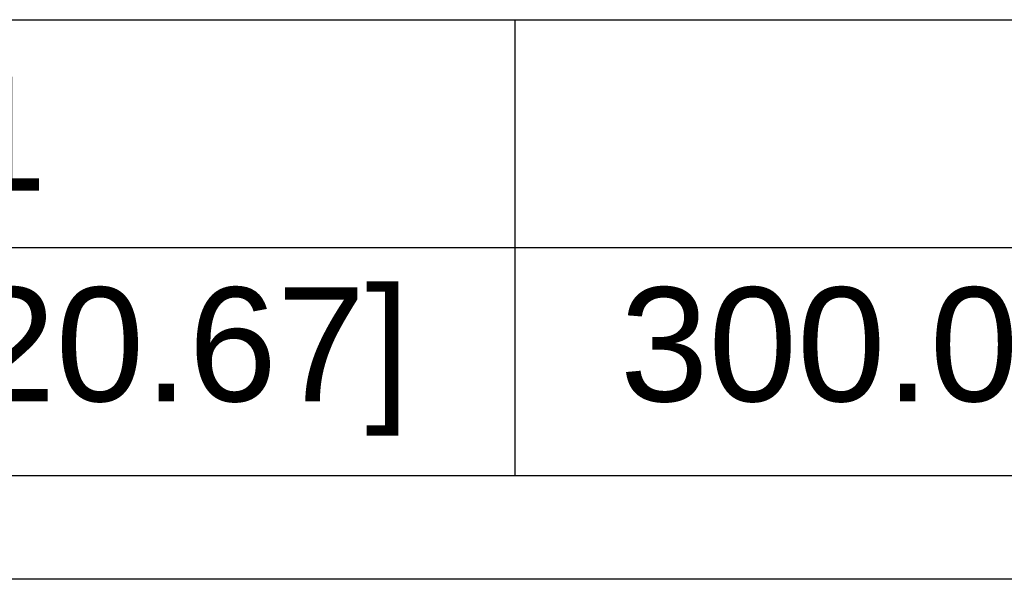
# Model space of a CAD drawing. Header units: millimetres. Extents: x 0 to 2125, y 1 to 1486.
# Tile 23 of 55: x 661 to 769, y 262 to 324. Entities that reach past the tile are written whole.
import ezdxf

# ---------------------------------------------------------------- set-up
doc = ezdxf.new("R2010")
doc.units = ezdxf.units.MM
doc.header["$LTSCALE"] = 77.505185
doc.layers.get('0').update_dxf_attribs({"linetype": 'CONTINUOUS'})
doc.layers.add('DF', color=3, linetype='CONTINUOUS')
doc.styles.get("Standard").update_dxf_attribs({"font": 'arial.ttf'})

msp = doc.modelspace()

# ---------------------------------------------------------------- linework, layer by layer
at = {"linetype": 'Continuous'}
for p, q in [((140.03321, 323.82698), (965.03321, 323.82698)), ((715.03321, 323.82698), (715.03321, 273.82698)), ((140.03321, 298.82698), (965.03321, 298.82698)), ((140.03321, 273.82698), (965.03321, 273.82698))]:
    msp.add_line(p, q, dxfattribs=at)
at = {"layer": 'DF'}
msp.add_line((1012.5, 262.44102), (37.5, 262.44102), dxfattribs=at)

# ---------------------------------------------------------------- texts
at = {"linetype": 'Continuous', "char_height": 12.5, "width": 124.85, "attachment_point": 5, "line_spacing_factor": 0.9}
for s, insert in [('H1', (652.53321, 311.32698)), ('525.0 [20.67]', (652.53321, 286.32698)), ('300.0 [11.81]', (777.53321, 286.32698))]:
    msp.add_mtext(s, dxfattribs=dict(at, insert=insert))

doc.saveas('drawing.dxf')
